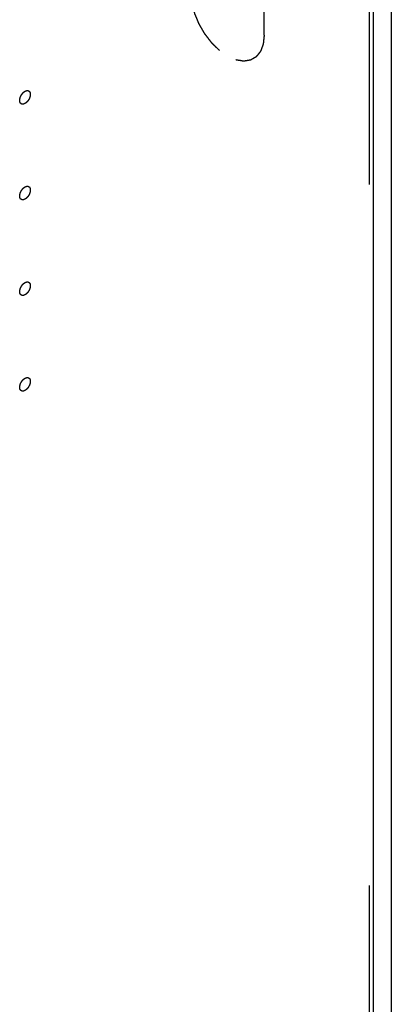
# Model space of a CAD drawing. Header units: inches. Extents: x 5 to 265, y 5 to 171.
# Tile 198 of 212: x 217.358 to 218.15, y 128.156 to 130.257. Entities that reach past the tile are written whole.
import ezdxf

# ---------------------------------------------------------------- set-up
doc = ezdxf.new("R2010")
doc.units = ezdxf.units.IN
doc.header["$LTSCALE"] = 14.96
doc.header["$MEASUREMENT"] = 0
doc.linetypes.add('HIDDEN', pattern=[0.2, 0.1, -0.1])
doc.layers.get('0').update_dxf_attribs({"linetype": 'CONTINUOUS'})
doc.layers.add('08_ALL_COSMETICS', color=7, linetype='CONTINUOUS')
doc.layers.add('DEFAULT_2', color=7, linetype='HIDDEN')

msp = doc.modelspace()

# ---------------------------------------------------------------- linework, layer by layer
at = {"color": 7, "linetype": 'Continuous'}
for p, q in [((218.15, 137.3515), (218.15, 71.2483)), ((218.1123, 71.1956), (218.1123, 137.3323))]:
    msp.add_line(p, q, dxfattribs=at)
at = {"layer": '08_ALL_COSMETICS', "color": 7, "linetype": 'HIDDEN'}
msp.add_line((217.8789, 130.2238), (217.8789, 130.3367), dxfattribs=at)
for points, knots in [([(217.7835, 130.1915), (217.7814, 130.1935), (217.7783, 130.1965), (217.7743, 130.2005), (217.7717, 130.2031), (217.7697, 130.2051), (217.7684, 130.2063), (217.7675, 130.2072), (217.767, 130.2077), (217.7665, 130.2084), (217.766, 130.2091), (217.7651, 130.2103), (217.7639, 130.2118), (217.7621, 130.2142), (217.7598, 130.2172), (217.7575, 130.2202), (217.7557, 130.2226), (217.7545, 130.2241), (217.7536, 130.2253), (217.753, 130.226), (217.7526, 130.2266), (217.7522, 130.2273), (217.7515, 130.2284), (217.7505, 130.2301), (217.7494, 130.2321), (217.7483, 130.2341), (217.7467, 130.2367), (217.7452, 130.2394), (217.7437, 130.242), (217.7425, 130.244), (217.7416, 130.2457), (217.7409, 130.2469), (217.7405, 130.2475), (217.7402, 130.248), (217.74, 130.2485), (217.7397, 130.2492), (217.7392, 130.2505), (217.7385, 130.2522), (217.7376, 130.2543), (217.7365, 130.2571), (217.7353, 130.2599), (217.7342, 130.2626), (217.7333, 130.2647), (217.7325, 130.2668), (217.7317, 130.2686), (217.7312, 130.2698), (217.731, 130.2705), (217.7308, 130.2712), (217.7306, 130.272), (217.7302, 130.2734), (217.7298, 130.2752), (217.7291, 130.2779), (217.7282, 130.2814), (217.7273, 130.2849), (217.7266, 130.2877), (217.7261, 130.2894), (217.7257, 130.2908), (217.7255, 130.2916), (217.7253, 130.2923), (217.7253, 130.2928), (217.7252, 130.2933), (217.7251, 130.2943), (217.725, 130.2958), (217.7248, 130.2978), (217.7246, 130.2998), (217.7244, 130.3024), (217.724, 130.307), (217.7236, 130.311), (217.7234, 130.3136)], [0, 0, 0, 0, 0.0625, 0.09375, 0.125, 0.140625, 0.15625, 0.164062, 0.167969, 0.171875, 0.179688, 0.1875, 0.203125, 0.21875, 0.25, 0.28125, 0.296875, 0.3125, 0.320312, 0.328125, 0.332031, 0.335938, 0.34375, 0.359375, 0.375, 0.390625, 0.40625, 0.4375, 0.453125, 0.46875, 0.484375, 0.492188, 0.496094, 0.5, 0.503906, 0.507812, 0.515625, 0.53125, 0.546875, 0.5625, 0.59375, 0.609375, 0.625, 0.640625, 0.65625, 0.664062, 0.667969, 0.671875, 0.679688, 0.6875, 0.703125, 0.71875, 0.75, 0.78125, 0.796875, 0.8125, 0.820312, 0.828125, 0.832031, 0.835938, 0.839844, 0.84375, 0.859375, 0.875, 0.890625, 0.90625, 0.9375, 1, 1, 1, 1]), ([(217.8789, 130.2238), (217.8787, 130.2215), (217.8783, 130.218), (217.8779, 130.2138), (217.8776, 130.2115), (217.8775, 130.2097), (217.8773, 130.208), (217.8771, 130.2067), (217.8771, 130.2058), (217.877, 130.2054), (217.877, 130.2051), (217.8769, 130.2049), (217.8768, 130.2044), (217.8765, 130.2038), (217.8762, 130.2028), (217.8757, 130.2016), (217.875, 130.1997), (217.8741, 130.1972), (217.8732, 130.1948), (217.8725, 130.1928), (217.8721, 130.1916), (217.8717, 130.1906), (217.8715, 130.19), (217.8713, 130.1896), (217.8712, 130.1894), (217.8711, 130.1892), (217.8709, 130.189), (217.8705, 130.1884), (217.8698, 130.1876), (217.869, 130.1865), (217.8681, 130.1854), (217.8673, 130.1843), (217.8664, 130.1832), (217.8655, 130.1821), (217.8647, 130.181), (217.864, 130.1801), (217.8634, 130.1794), (217.8629, 130.1788), (217.8626, 130.1784), (217.8623, 130.1781), (217.8622, 130.1779), (217.8621, 130.1777), (217.8619, 130.1777), (217.8618, 130.1775), (217.8614, 130.1774), (217.8609, 130.1771), (217.8604, 130.1767), (217.8596, 130.1763), (217.8587, 130.1757), (217.8575, 130.1751), (217.8564, 130.1744), (217.8552, 130.1737), (217.8541, 130.1731), (217.8529, 130.1724), (217.852, 130.1718), (217.8512, 130.1714), (217.8507, 130.1711), (217.8503, 130.1709), (217.8501, 130.1707), (217.8499, 130.1706), (217.8497, 130.1706), (217.8493, 130.1705), (217.8487, 130.1704), (217.8478, 130.1703), (217.8467, 130.1701), (217.8448, 130.1698), (217.8425, 130.1695), (217.8403, 130.1691), (217.8384, 130.1688), (217.8373, 130.1686), (217.8364, 130.1685), (217.8358, 130.1684), (217.8354, 130.1683), (217.8352, 130.1683), (217.8349, 130.1684), (217.8346, 130.1684), (217.8338, 130.1686), (217.8327, 130.1687), (217.8311, 130.169), (217.8296, 130.1693), (217.8275, 130.1696), (217.8239, 130.1702), (217.8209, 130.1707), (217.8188, 130.1711)], [0, 0, 0, 0, 0.0625, 0.09375, 0.109375, 0.125, 0.140625, 0.15625, 0.160156, 0.164062, 0.166016, 0.167969, 0.171875, 0.179688, 0.1875, 0.203125, 0.21875, 0.25, 0.28125, 0.296875, 0.3125, 0.320312, 0.328125, 0.332031, 0.333984, 0.335938, 0.339844, 0.34375, 0.359375, 0.375, 0.390625, 0.40625, 0.421875, 0.4375, 0.453125, 0.46875, 0.476562, 0.484375, 0.492188, 0.496094, 0.498047, 0.5, 0.501953, 0.503906, 0.507812, 0.515625, 0.523438, 0.53125, 0.546875, 0.5625, 0.578125, 0.59375, 0.609375, 0.625, 0.640625, 0.648438, 0.65625, 0.660156, 0.664062, 0.666016, 0.667969, 0.671875, 0.679688, 0.6875, 0.703125, 0.71875, 0.75, 0.78125, 0.796875, 0.8125, 0.820312, 0.828125, 0.832031, 0.833984, 0.835938, 0.839844, 0.84375, 0.859375, 0.875, 0.890625, 0.90625, 0.9375, 1, 1, 1, 1]), ([(217.3691, 130.1042), (217.3695, 130.1044), (217.37, 130.1046), (217.3707, 130.1049), (217.371, 130.1051), (217.3713, 130.1053), (217.3716, 130.1053), (217.3719, 130.1054), (217.3723, 130.1055), (217.3728, 130.1056), (217.3731, 130.1057), (217.3734, 130.1057), (217.3736, 130.1057), (217.374, 130.1057), (217.3744, 130.1057), (217.3748, 130.1057), (217.3751, 130.1056), (217.3754, 130.1057), (217.3756, 130.1056), (217.3759, 130.1055), (217.3762, 130.1053), (217.3766, 130.1052), (217.3769, 130.1051), (217.3771, 130.105), (217.3773, 130.1049), (217.3775, 130.1047), (217.3778, 130.1044), (217.3781, 130.1042), (217.3783, 130.104), (217.3785, 130.1039), (217.3786, 130.1036), (217.3788, 130.1034), (217.379, 130.103), (217.3792, 130.1027), (217.3794, 130.1024), (217.3796, 130.1022), (217.3796, 130.1019), (217.3797, 130.1016), (217.3799, 130.1012), (217.38, 130.1007), (217.3801, 130.1004), (217.3802, 130.1001), (217.3802, 130.0998), (217.3803, 130.0994), (217.3803, 130.0989), (217.3803, 130.0984), (217.3804, 130.098), (217.3804, 130.0977), (217.3804, 130.0973), (217.3803, 130.0969), (217.3803, 130.0964), (217.3803, 130.0958), (217.3802, 130.0954), (217.3802, 130.095), (217.3801, 130.0947), (217.38, 130.0942), (217.3799, 130.0936), (217.3797, 130.0929), (217.3796, 130.0922), (217.3793, 130.0915), (217.379, 130.0908), (217.3788, 130.0901), (217.3785, 130.0894), (217.3782, 130.0887), (217.3778, 130.0879), (217.3774, 130.0872), (217.3771, 130.0865), (217.3767, 130.0859), (217.3762, 130.0852), (217.3758, 130.0846), (217.3754, 130.0839), (217.3749, 130.0834), (217.3744, 130.0828), (217.3739, 130.0822), (217.3735, 130.0816), (217.3729, 130.0811), (217.3724, 130.0806), (217.3719, 130.0802), (217.3716, 130.0799), (217.3713, 130.0796), (217.371, 130.0794), (217.3707, 130.0792), (217.37, 130.0787), (217.3695, 130.0783), (217.3691, 130.0781)], [0, 0, 0, 0, 0.03125, 0.046875, 0.054688, 0.0625, 0.070312, 0.078125, 0.09375, 0.109375, 0.117188, 0.125, 0.132812, 0.140625, 0.15625, 0.171875, 0.179688, 0.1875, 0.195312, 0.203125, 0.21875, 0.234375, 0.242188, 0.25, 0.257812, 0.265625, 0.28125, 0.296875, 0.304688, 0.3125, 0.320312, 0.328125, 0.34375, 0.359375, 0.367188, 0.375, 0.382812, 0.390625, 0.40625, 0.421875, 0.429688, 0.4375, 0.445312, 0.453125, 0.46875, 0.484375, 0.492188, 0.5, 0.507812, 0.515625, 0.53125, 0.546875, 0.554688, 0.5625, 0.570312, 0.578125, 0.59375, 0.609375, 0.625, 0.640625, 0.65625, 0.671875, 0.6875, 0.703125, 0.71875, 0.734375, 0.75, 0.765625, 0.78125, 0.796875, 0.8125, 0.828125, 0.84375, 0.859375, 0.875, 0.890625, 0.90625, 0.921875, 0.929688, 0.9375, 0.945312, 0.953125, 0.96875, 1, 1, 1, 1]), ([(217.3691, 130.0781), (217.3687, 130.0779), (217.3682, 130.0777), (217.3675, 130.0774), (217.3672, 130.0772), (217.3669, 130.077), (217.3666, 130.077), (217.3663, 130.0769), (217.3658, 130.0768), (217.3654, 130.0767), (217.365, 130.0766), (217.3648, 130.0766), (217.3645, 130.0766), (217.3642, 130.0766), (217.3638, 130.0766), (217.3634, 130.0766), (217.3631, 130.0767), (217.3628, 130.0766), (217.3626, 130.0767), (217.3623, 130.0768), (217.362, 130.077), (217.3616, 130.0771), (217.3613, 130.0772), (217.3611, 130.0773), (217.3609, 130.0774), (217.3607, 130.0776), (217.3604, 130.0779), (217.3601, 130.0781), (217.3599, 130.0783), (217.3597, 130.0784), (217.3596, 130.0787), (217.3594, 130.0789), (217.3592, 130.0793), (217.359, 130.0796), (217.3588, 130.0799), (217.3586, 130.0801), (217.3586, 130.0804), (217.3585, 130.0807), (217.3583, 130.0811), (217.3582, 130.0816), (217.3581, 130.0819), (217.358, 130.0822), (217.358, 130.0825), (217.3579, 130.0829), (217.3579, 130.0834), (217.3578, 130.0839), (217.3578, 130.0843), (217.3578, 130.0846), (217.3578, 130.085), (217.3578, 130.0854), (217.3579, 130.0859), (217.3579, 130.0865), (217.358, 130.0869), (217.358, 130.0873), (217.3581, 130.0876), (217.3582, 130.0881), (217.3583, 130.0887), (217.3585, 130.0894), (217.3586, 130.0901), (217.3589, 130.0908), (217.3591, 130.0915), (217.3594, 130.0922), (217.3596, 130.0929), (217.36, 130.0936), (217.3604, 130.0944), (217.3607, 130.0951), (217.3611, 130.0958), (217.3615, 130.0964), (217.3619, 130.0971), (217.3624, 130.0977), (217.3628, 130.0984), (217.3633, 130.0989), (217.3638, 130.0995), (217.3643, 130.1001), (217.3647, 130.1007), (217.3653, 130.1012), (217.3658, 130.1017), (217.3662, 130.1021), (217.3666, 130.1024), (217.3669, 130.1027), (217.3671, 130.1029), (217.3675, 130.1031), (217.3682, 130.1036), (217.3687, 130.104), (217.3691, 130.1042)], [0, 0, 0, 0, 0.03125, 0.046875, 0.054688, 0.0625, 0.070312, 0.078125, 0.09375, 0.109375, 0.117188, 0.125, 0.132812, 0.140625, 0.15625, 0.171875, 0.179688, 0.1875, 0.195312, 0.203125, 0.21875, 0.234375, 0.242188, 0.25, 0.257812, 0.265625, 0.28125, 0.296875, 0.304688, 0.3125, 0.320312, 0.328125, 0.34375, 0.359375, 0.367188, 0.375, 0.382812, 0.390625, 0.40625, 0.421875, 0.429688, 0.4375, 0.445312, 0.453125, 0.46875, 0.484375, 0.492188, 0.5, 0.507812, 0.515625, 0.53125, 0.546875, 0.554688, 0.5625, 0.570312, 0.578125, 0.59375, 0.609375, 0.625, 0.640625, 0.65625, 0.671875, 0.6875, 0.703125, 0.71875, 0.734375, 0.75, 0.765625, 0.78125, 0.796875, 0.8125, 0.828125, 0.84375, 0.859375, 0.875, 0.890625, 0.90625, 0.921875, 0.929688, 0.9375, 0.945312, 0.953125, 0.96875, 1, 1, 1, 1]), ([(217.3691, 129.874), (217.3687, 129.8738), (217.3682, 129.8735), (217.3675, 129.8732), (217.3672, 129.8731), (217.3669, 129.8729), (217.3666, 129.8729), (217.3663, 129.8728), (217.3658, 129.8727), (217.3654, 129.8726), (217.365, 129.8725), (217.3648, 129.8724), (217.3645, 129.8725), (217.3642, 129.8725), (217.3638, 129.8725), (217.3634, 129.8725), (217.3631, 129.8725), (217.3628, 129.8725), (217.3626, 129.8726), (217.3623, 129.8727), (217.362, 129.8729), (217.3616, 129.873), (217.3613, 129.8731), (217.3611, 129.8731), (217.3609, 129.8733), (217.3607, 129.8735), (217.3604, 129.8738), (217.3601, 129.874), (217.3599, 129.8742), (217.3597, 129.8743), (217.3596, 129.8745), (217.3594, 129.8748), (217.3592, 129.8752), (217.359, 129.8755), (217.3588, 129.8758), (217.3586, 129.876), (217.3586, 129.8762), (217.3585, 129.8766), (217.3583, 129.877), (217.3582, 129.8774), (217.3581, 129.8778), (217.358, 129.878), (217.358, 129.8783), (217.3579, 129.8788), (217.3579, 129.8793), (217.3578, 129.8798), (217.3578, 129.8802), (217.3578, 129.8805), (217.3578, 129.8808), (217.3578, 129.8813), (217.3579, 129.8818), (217.3579, 129.8824), (217.358, 129.8828), (217.358, 129.8831), (217.3581, 129.8835), (217.3582, 129.884), (217.3583, 129.8846), (217.3585, 129.8853), (217.3586, 129.886), (217.3589, 129.8867), (217.3591, 129.8874), (217.3594, 129.8881), (217.3596, 129.8888), (217.36, 129.8895), (217.3604, 129.8902), (217.3607, 129.8909), (217.3611, 129.8917), (217.3615, 129.8923), (217.3619, 129.8929), (217.3624, 129.8936), (217.3628, 129.8943), (217.3633, 129.8948), (217.3638, 129.8954), (217.3643, 129.896), (217.3647, 129.8966), (217.3653, 129.8971), (217.3658, 129.8976), (217.3662, 129.898), (217.3666, 129.8983), (217.3669, 129.8986), (217.3671, 129.8987), (217.3675, 129.899), (217.3682, 129.8994), (217.3687, 129.8998), (217.3691, 129.9001)], [0, 0, 0, 0, 0.03125, 0.046875, 0.054688, 0.0625, 0.070312, 0.078125, 0.09375, 0.109375, 0.117188, 0.125, 0.132812, 0.140625, 0.15625, 0.171875, 0.179688, 0.1875, 0.195312, 0.203125, 0.21875, 0.234375, 0.242188, 0.25, 0.257812, 0.265625, 0.28125, 0.296875, 0.304688, 0.3125, 0.320312, 0.328125, 0.34375, 0.359375, 0.367188, 0.375, 0.382812, 0.390625, 0.40625, 0.421875, 0.429688, 0.4375, 0.445312, 0.453125, 0.46875, 0.484375, 0.492188, 0.5, 0.507812, 0.515625, 0.53125, 0.546875, 0.554688, 0.5625, 0.570312, 0.578125, 0.59375, 0.609375, 0.625, 0.640625, 0.65625, 0.671875, 0.6875, 0.703125, 0.71875, 0.734375, 0.75, 0.765625, 0.78125, 0.796875, 0.8125, 0.828125, 0.84375, 0.859375, 0.875, 0.890625, 0.90625, 0.921875, 0.929688, 0.9375, 0.945312, 0.953125, 0.96875, 1, 1, 1, 1]), ([(217.3691, 129.9001), (217.3695, 129.9003), (217.37, 129.9005), (217.3707, 129.9008), (217.371, 129.901), (217.3713, 129.9011), (217.3716, 129.9012), (217.3719, 129.9013), (217.3723, 129.9013), (217.3728, 129.9015), (217.3731, 129.9015), (217.3734, 129.9016), (217.3736, 129.9016), (217.374, 129.9016), (217.3744, 129.9016), (217.3748, 129.9015), (217.3751, 129.9015), (217.3754, 129.9015), (217.3756, 129.9014), (217.3759, 129.9013), (217.3762, 129.9012), (217.3766, 129.9011), (217.3769, 129.901), (217.3771, 129.9009), (217.3773, 129.9007), (217.3775, 129.9005), (217.3778, 129.9003), (217.3781, 129.9001), (217.3783, 129.8999), (217.3785, 129.8997), (217.3786, 129.8995), (217.3788, 129.8992), (217.379, 129.8989), (217.3792, 129.8986), (217.3794, 129.8983), (217.3796, 129.8981), (217.3796, 129.8978), (217.3797, 129.8975), (217.3799, 129.897), (217.38, 129.8966), (217.3801, 129.8963), (217.3802, 129.896), (217.3802, 129.8957), (217.3803, 129.8953), (217.3803, 129.8948), (217.3803, 129.8943), (217.3804, 129.8939), (217.3804, 129.8936), (217.3804, 129.8932), (217.3803, 129.8928), (217.3803, 129.8922), (217.3803, 129.8917), (217.3802, 129.8912), (217.3802, 129.8909), (217.3801, 129.8905), (217.38, 129.8901), (217.3799, 129.8895), (217.3797, 129.8888), (217.3796, 129.8881), (217.3793, 129.8874), (217.379, 129.8867), (217.3788, 129.8859), (217.3785, 129.8852), (217.3782, 129.8845), (217.3778, 129.8838), (217.3774, 129.8831), (217.3771, 129.8824), (217.3767, 129.8818), (217.3762, 129.8811), (217.3758, 129.8805), (217.3754, 129.8798), (217.3749, 129.8792), (217.3744, 129.8786), (217.3739, 129.8781), (217.3735, 129.8774), (217.3729, 129.877), (217.3724, 129.8765), (217.3719, 129.8761), (217.3716, 129.8758), (217.3713, 129.8755), (217.371, 129.8753), (217.3707, 129.8751), (217.37, 129.8746), (217.3695, 129.8742), (217.3691, 129.874)], [0, 0, 0, 0, 0.03125, 0.046875, 0.054688, 0.0625, 0.070312, 0.078125, 0.09375, 0.109375, 0.117188, 0.125, 0.132812, 0.140625, 0.15625, 0.171875, 0.179688, 0.1875, 0.195312, 0.203125, 0.21875, 0.234375, 0.242188, 0.25, 0.257812, 0.265625, 0.28125, 0.296875, 0.304688, 0.3125, 0.320312, 0.328125, 0.34375, 0.359375, 0.367188, 0.375, 0.382812, 0.390625, 0.40625, 0.421875, 0.429688, 0.4375, 0.445312, 0.453125, 0.46875, 0.484375, 0.492188, 0.5, 0.507812, 0.515625, 0.53125, 0.546875, 0.554688, 0.5625, 0.570312, 0.578125, 0.59375, 0.609375, 0.625, 0.640625, 0.65625, 0.671875, 0.6875, 0.703125, 0.71875, 0.734375, 0.75, 0.765625, 0.78125, 0.796875, 0.8125, 0.828125, 0.84375, 0.859375, 0.875, 0.890625, 0.90625, 0.921875, 0.929688, 0.9375, 0.945312, 0.953125, 0.96875, 1, 1, 1, 1]), ([(217.3691, 129.6698), (217.3687, 129.6697), (217.3682, 129.6694), (217.3675, 129.6691), (217.3672, 129.6689), (217.3669, 129.6688), (217.3666, 129.6688), (217.3663, 129.6687), (217.3658, 129.6686), (217.3654, 129.6685), (217.365, 129.6684), (217.3648, 129.6683), (217.3645, 129.6683), (217.3642, 129.6683), (217.3638, 129.6684), (217.3634, 129.6684), (217.3631, 129.6684), (217.3628, 129.6684), (217.3626, 129.6685), (217.3623, 129.6686), (217.362, 129.6687), (217.3616, 129.6689), (217.3613, 129.669), (217.3611, 129.669), (217.3609, 129.6692), (217.3607, 129.6694), (217.3604, 129.6696), (217.3601, 129.6699), (217.3599, 129.6701), (217.3597, 129.6702), (217.3596, 129.6704), (217.3594, 129.6707), (217.3592, 129.671), (217.359, 129.6714), (217.3588, 129.6716), (217.3586, 129.6718), (217.3586, 129.6721), (217.3585, 129.6724), (217.3583, 129.6729), (217.3582, 129.6733), (217.3581, 129.6737), (217.358, 129.6739), (217.358, 129.6742), (217.3579, 129.6746), (217.3579, 129.6751), (217.3578, 129.6757), (217.3578, 129.6761), (217.3578, 129.6764), (217.3578, 129.6767), (217.3578, 129.6771), (217.3579, 129.6777), (217.3579, 129.6783), (217.358, 129.6787), (217.358, 129.679), (217.3581, 129.6794), (217.3582, 129.6798), (217.3583, 129.6804), (217.3585, 129.6811), (217.3586, 129.6818), (217.3589, 129.6826), (217.3591, 129.6833), (217.3594, 129.684), (217.3596, 129.6847), (217.36, 129.6854), (217.3604, 129.6861), (217.3607, 129.6868), (217.3611, 129.6875), (217.3615, 129.6882), (217.3619, 129.6888), (217.3624, 129.6895), (217.3628, 129.6901), (217.3633, 129.6907), (217.3638, 129.6913), (217.3643, 129.6919), (217.3647, 129.6925), (217.3653, 129.6929), (217.3658, 129.6934), (217.3662, 129.6938), (217.3666, 129.6942), (217.3669, 129.6944), (217.3671, 129.6946), (217.3675, 129.6949), (217.3682, 129.6953), (217.3687, 129.6957), (217.3691, 129.696)], [0, 0, 0, 0, 0.03125, 0.046875, 0.054688, 0.0625, 0.070312, 0.078125, 0.09375, 0.109375, 0.117188, 0.125, 0.132812, 0.140625, 0.15625, 0.171875, 0.179688, 0.1875, 0.195312, 0.203125, 0.21875, 0.234375, 0.242188, 0.25, 0.257812, 0.265625, 0.28125, 0.296875, 0.304688, 0.3125, 0.320312, 0.328125, 0.34375, 0.359375, 0.367188, 0.375, 0.382812, 0.390625, 0.40625, 0.421875, 0.429688, 0.4375, 0.445312, 0.453125, 0.46875, 0.484375, 0.492188, 0.5, 0.507812, 0.515625, 0.53125, 0.546875, 0.554688, 0.5625, 0.570312, 0.578125, 0.59375, 0.609375, 0.625, 0.640625, 0.65625, 0.671875, 0.6875, 0.703125, 0.71875, 0.734375, 0.75, 0.765625, 0.78125, 0.796875, 0.8125, 0.828125, 0.84375, 0.859375, 0.875, 0.890625, 0.90625, 0.921875, 0.929688, 0.9375, 0.945312, 0.953125, 0.96875, 1, 1, 1, 1]), ([(217.3691, 129.696), (217.3695, 129.6961), (217.37, 129.6964), (217.3707, 129.6967), (217.371, 129.6969), (217.3713, 129.697), (217.3716, 129.697), (217.3719, 129.6971), (217.3723, 129.6972), (217.3728, 129.6973), (217.3731, 129.6974), (217.3734, 129.6975), (217.3736, 129.6975), (217.374, 129.6974), (217.3744, 129.6974), (217.3748, 129.6974), (217.3751, 129.6974), (217.3754, 129.6974), (217.3756, 129.6973), (217.3759, 129.6972), (217.3762, 129.6971), (217.3766, 129.6969), (217.3769, 129.6968), (217.3771, 129.6968), (217.3773, 129.6966), (217.3775, 129.6964), (217.3778, 129.6962), (217.3781, 129.6959), (217.3783, 129.6957), (217.3785, 129.6956), (217.3786, 129.6954), (217.3788, 129.6951), (217.379, 129.6948), (217.3792, 129.6944), (217.3794, 129.6942), (217.3796, 129.694), (217.3796, 129.6937), (217.3797, 129.6933), (217.3799, 129.6929), (217.38, 129.6925), (217.3801, 129.6921), (217.3802, 129.6919), (217.3802, 129.6916), (217.3803, 129.6912), (217.3803, 129.6907), (217.3803, 129.6901), (217.3804, 129.6897), (217.3804, 129.6894), (217.3804, 129.6891), (217.3803, 129.6887), (217.3803, 129.6881), (217.3803, 129.6875), (217.3802, 129.6871), (217.3802, 129.6868), (217.3801, 129.6864), (217.38, 129.686), (217.3799, 129.6854), (217.3797, 129.6847), (217.3796, 129.684), (217.3793, 129.6832), (217.379, 129.6825), (217.3788, 129.6818), (217.3785, 129.6811), (217.3782, 129.6804), (217.3778, 129.6797), (217.3774, 129.679), (217.3771, 129.6783), (217.3767, 129.6776), (217.3762, 129.677), (217.3758, 129.6763), (217.3754, 129.6757), (217.3749, 129.6751), (217.3744, 129.6745), (217.3739, 129.6739), (217.3735, 129.6733), (217.3729, 129.6729), (217.3724, 129.6724), (217.3719, 129.672), (217.3716, 129.6716), (217.3713, 129.6714), (217.371, 129.6712), (217.3707, 129.6709), (217.37, 129.6705), (217.3695, 129.6701), (217.3691, 129.6698)], [0, 0, 0, 0, 0.03125, 0.046875, 0.054688, 0.0625, 0.070312, 0.078125, 0.09375, 0.109375, 0.117188, 0.125, 0.132812, 0.140625, 0.15625, 0.171875, 0.179688, 0.1875, 0.195312, 0.203125, 0.21875, 0.234375, 0.242188, 0.25, 0.257812, 0.265625, 0.28125, 0.296875, 0.304688, 0.3125, 0.320312, 0.328125, 0.34375, 0.359375, 0.367188, 0.375, 0.382812, 0.390625, 0.40625, 0.421875, 0.429688, 0.4375, 0.445312, 0.453125, 0.46875, 0.484375, 0.492188, 0.5, 0.507812, 0.515625, 0.53125, 0.546875, 0.554688, 0.5625, 0.570312, 0.578125, 0.59375, 0.609375, 0.625, 0.640625, 0.65625, 0.671875, 0.6875, 0.703125, 0.71875, 0.734375, 0.75, 0.765625, 0.78125, 0.796875, 0.8125, 0.828125, 0.84375, 0.859375, 0.875, 0.890625, 0.90625, 0.921875, 0.929688, 0.9375, 0.945312, 0.953125, 0.96875, 1, 1, 1, 1]), ([(217.3691, 129.4657), (217.3687, 129.4655), (217.3682, 129.4653), (217.3675, 129.465), (217.3672, 129.4648), (217.3669, 129.4647), (217.3666, 129.4646), (217.3663, 129.4645), (217.3658, 129.4644), (217.3654, 129.4643), (217.365, 129.4643), (217.3648, 129.4642), (217.3645, 129.4642), (217.3642, 129.4642), (217.3638, 129.4642), (217.3634, 129.4643), (217.3631, 129.4643), (217.3628, 129.4643), (217.3626, 129.4644), (217.3623, 129.4645), (217.362, 129.4646), (217.3616, 129.4647), (217.3613, 129.4648), (217.3611, 129.4649), (217.3609, 129.4651), (217.3607, 129.4653), (217.3604, 129.4655), (217.3601, 129.4657), (217.3599, 129.4659), (217.3597, 129.4661), (217.3596, 129.4663), (217.3594, 129.4666), (217.3592, 129.4669), (217.359, 129.4672), (217.3588, 129.4675), (217.3586, 129.4677), (217.3586, 129.468), (217.3585, 129.4683), (217.3583, 129.4688), (217.3582, 129.4692), (217.3581, 129.4695), (217.358, 129.4698), (217.358, 129.4701), (217.3579, 129.4705), (217.3579, 129.471), (217.3578, 129.4715), (217.3578, 129.4719), (217.3578, 129.4722), (217.3578, 129.4726), (217.3578, 129.473), (217.3579, 129.4736), (217.3579, 129.4741), (217.358, 129.4746), (217.358, 129.4749), (217.3581, 129.4753), (217.3582, 129.4757), (217.3583, 129.4763), (217.3585, 129.477), (217.3586, 129.4777), (217.3589, 129.4784), (217.3591, 129.4791), (217.3594, 129.4798), (217.3596, 129.4806), (217.36, 129.4813), (217.3604, 129.482), (217.3607, 129.4827), (217.3611, 129.4834), (217.3615, 129.484), (217.3619, 129.4847), (217.3624, 129.4853), (217.3628, 129.486), (217.3633, 129.4866), (217.3638, 129.4872), (217.3643, 129.4877), (217.3647, 129.4884), (217.3653, 129.4888), (217.3658, 129.4893), (217.3662, 129.4897), (217.3666, 129.49), (217.3669, 129.4903), (217.3671, 129.4905), (217.3675, 129.4907), (217.3682, 129.4912), (217.3687, 129.4916), (217.3691, 129.4918)], [0, 0, 0, 0, 0.03125, 0.046875, 0.054688, 0.0625, 0.070312, 0.078125, 0.09375, 0.109375, 0.117188, 0.125, 0.132812, 0.140625, 0.15625, 0.171875, 0.179688, 0.1875, 0.195312, 0.203125, 0.21875, 0.234375, 0.242188, 0.25, 0.257812, 0.265625, 0.28125, 0.296875, 0.304688, 0.3125, 0.320312, 0.328125, 0.34375, 0.359375, 0.367188, 0.375, 0.382812, 0.390625, 0.40625, 0.421875, 0.429688, 0.4375, 0.445312, 0.453125, 0.46875, 0.484375, 0.492188, 0.5, 0.507812, 0.515625, 0.53125, 0.546875, 0.554688, 0.5625, 0.570312, 0.578125, 0.59375, 0.609375, 0.625, 0.640625, 0.65625, 0.671875, 0.6875, 0.703125, 0.71875, 0.734375, 0.75, 0.765625, 0.78125, 0.796875, 0.8125, 0.828125, 0.84375, 0.859375, 0.875, 0.890625, 0.90625, 0.921875, 0.929688, 0.9375, 0.945312, 0.953125, 0.96875, 1, 1, 1, 1]), ([(217.3691, 129.4918), (217.3695, 129.492), (217.37, 129.4923), (217.3707, 129.4926), (217.371, 129.4927), (217.3713, 129.4929), (217.3716, 129.4929), (217.3719, 129.493), (217.3723, 129.4931), (217.3728, 129.4932), (217.3731, 129.4933), (217.3734, 129.4934), (217.3736, 129.4933), (217.374, 129.4933), (217.3744, 129.4933), (217.3748, 129.4933), (217.3751, 129.4933), (217.3754, 129.4933), (217.3756, 129.4932), (217.3759, 129.4931), (217.3762, 129.4929), (217.3766, 129.4928), (217.3769, 129.4927), (217.3771, 129.4926), (217.3773, 129.4925), (217.3775, 129.4923), (217.3778, 129.492), (217.3781, 129.4918), (217.3783, 129.4916), (217.3785, 129.4915), (217.3786, 129.4913), (217.3788, 129.491), (217.379, 129.4906), (217.3792, 129.4903), (217.3794, 129.49), (217.3796, 129.4898), (217.3796, 129.4896), (217.3797, 129.4892), (217.3799, 129.4888), (217.38, 129.4884), (217.3801, 129.488), (217.3802, 129.4878), (217.3802, 129.4874), (217.3803, 129.487), (217.3803, 129.4865), (217.3803, 129.486), (217.3804, 129.4856), (217.3804, 129.4853), (217.3804, 129.485), (217.3803, 129.4845), (217.3803, 129.484), (217.3803, 129.4834), (217.3802, 129.483), (217.3802, 129.4826), (217.3801, 129.4823), (217.38, 129.4818), (217.3799, 129.4812), (217.3797, 129.4805), (217.3796, 129.4798), (217.3793, 129.4791), (217.379, 129.4784), (217.3788, 129.4777), (217.3785, 129.477), (217.3782, 129.4763), (217.3778, 129.4756), (217.3774, 129.4749), (217.3771, 129.4741), (217.3767, 129.4735), (217.3762, 129.4729), (217.3758, 129.4722), (217.3754, 129.4715), (217.3749, 129.471), (217.3744, 129.4704), (217.3739, 129.4698), (217.3735, 129.4692), (217.3729, 129.4687), (217.3724, 129.4682), (217.3719, 129.4678), (217.3716, 129.4675), (217.3713, 129.4672), (217.371, 129.4671), (217.3707, 129.4668), (217.37, 129.4664), (217.3695, 129.466), (217.3691, 129.4657)], [0, 0, 0, 0, 0.03125, 0.046875, 0.054688, 0.0625, 0.070312, 0.078125, 0.09375, 0.109375, 0.117188, 0.125, 0.132812, 0.140625, 0.15625, 0.171875, 0.179688, 0.1875, 0.195312, 0.203125, 0.21875, 0.234375, 0.242188, 0.25, 0.257812, 0.265625, 0.28125, 0.296875, 0.304688, 0.3125, 0.320312, 0.328125, 0.34375, 0.359375, 0.367188, 0.375, 0.382812, 0.390625, 0.40625, 0.421875, 0.429688, 0.4375, 0.445312, 0.453125, 0.46875, 0.484375, 0.492188, 0.5, 0.507812, 0.515625, 0.53125, 0.546875, 0.554688, 0.5625, 0.570312, 0.578125, 0.59375, 0.609375, 0.625, 0.640625, 0.65625, 0.671875, 0.6875, 0.703125, 0.71875, 0.734375, 0.75, 0.765625, 0.78125, 0.796875, 0.8125, 0.828125, 0.84375, 0.859375, 0.875, 0.890625, 0.90625, 0.921875, 0.929688, 0.9375, 0.945312, 0.953125, 0.96875, 1, 1, 1, 1])]:
    msp.add_open_spline(points, degree=3, knots=knots, dxfattribs=at)
at = {"layer": 'DEFAULT_2', "color": 7, "linetype": 'HIDDEN'}
msp.add_line((218.103, 137.385), (218.103, 71.2483), dxfattribs=at)

doc.saveas('drawing.dxf')
